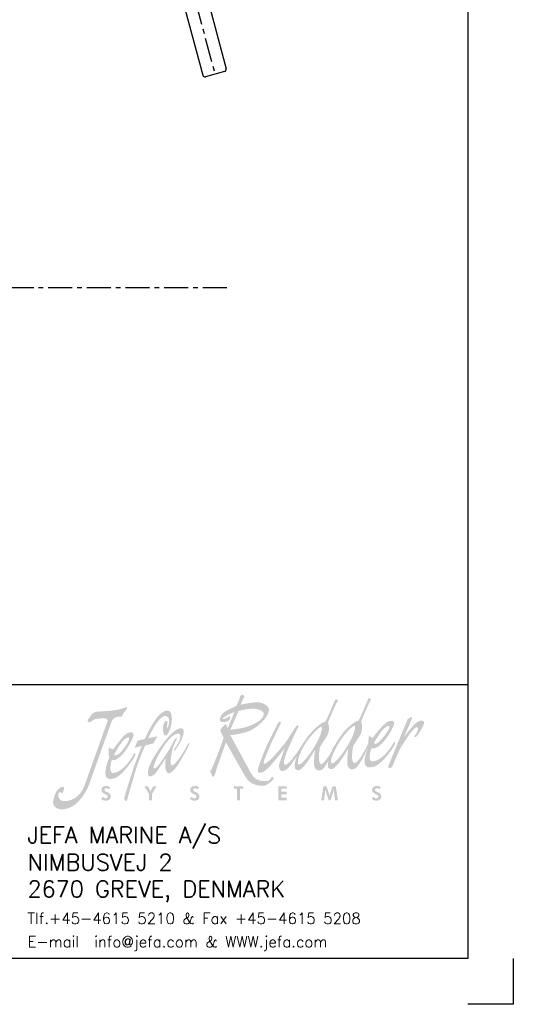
# Model space of a CAD drawing. Header units: millimetres. Extents: x 4480 to 7900, y 2154 to 4554.
# Tile 3 of 4: x 7251 to 7900, y 2154 to 3447. Entities that reach past the tile are written whole.
import ezdxf

# ---------------------------------------------------------------- set-up
doc = ezdxf.new("R2010")
doc.units = ezdxf.units.MM
doc.header["$MEASUREMENT"] = 0
doc.linetypes.add('CENTER', pattern=[50.8, 31.75, -6.35, 6.35, -6.35])
doc.layers.get('0').update_dxf_attribs({"linetype": 'CONTINUOUS'})
for name, color, linetype in [('Bearings', 1, 'CONTINUOUS'), ('Blade', 1, 'CONTINUOUS'), ('CENTER', 8, 'CENTER'), ('RAMME', 7, 'CONTINUOUS')]:
    doc.layers.add(name, color=color, linetype=linetype)
doc.styles.add('ROMANS', font='romans')

# ---------------------------------------------------------------- blocks, each defined once
blk = doc.blocks.new('jefa rudder logo')
at = {"linetype": 'Continuous', "lineweight": 0}
h = blk.add_hatch(color=182, dxfattribs=at)
edge = h.paths.add_edge_path(flags=16)
edge.add_spline(control_points=[(28.946, 61.153), (29.136, 61.166), (28.946, 60.378), (28.384, 59.431), (28.384, 59.431), (27.823, 58.483), (27.165, 57.709), (26.919, 57.709), (26.919, 57.709), (26.675, 57.709), (26.858, 58.522), (27.417, 59.469), (27.417, 59.469), (27.978, 60.416), (28.791, 61.14), (28.946, 61.153)], knot_values=[0, 0, 0, 0, 0.25, 0.25, 0.25, 0.25, 0.5, 0.5, 0.5, 0.5, 0.75, 0.75, 0.75, 0.75, 1, 1, 1, 1], degree=3, periodic=0)
edge = h.paths.add_edge_path(flags=16)
edge.add_spline(control_points=[(29.952, 57.81), (30.196, 57.81), (30.853, 58.583), (31.415, 59.53), (31.415, 59.53), (31.976, 60.48), (32.167, 61.265), (31.976, 61.252), (31.976, 61.252), (31.821, 61.242), (31.034, 60.498), (30.472, 59.55), (30.472, 59.55), (30.323, 59.296), (29.533, 57.81), (29.952, 57.81)], knot_values=[0, 0, 0, 0, 0.25, 0.25, 0.25, 0.25, 0.5, 0.5, 0.5, 0.5, 0.75, 0.75, 0.75, 0.75, 1, 1, 1, 1], degree=3, periodic=0)
edge = h.paths.add_edge_path()
edge.add_spline(control_points=[(30.173, 59.439), (30.188, 59.472), (30.213, 59.515), (30.241, 59.563), (30.241, 59.563), (30.254, 59.588), (30.262, 59.604), (30.262, 59.604), (30.262, 59.604), (30.262, 59.604), (30.264, 59.604), (30.264, 59.604), (30.264, 59.604), (30.467, 59.947), (30.881, 60.561), (31.186, 60.876), (31.186, 60.876), (31.549, 61.255), (32.212, 61.78), (32.296, 61.689), (32.296, 61.689), (32.38, 61.595), (33.18, 63.561), (33.18, 63.561), (33.18, 63.561), (33.18, 63.561), (33.264, 63.812), (33.404, 63.746), (33.404, 63.746), (33.543, 63.68), (33.49, 63.569), (33.386, 63.429), (33.386, 63.429), (33.284, 63.292), (32.578, 61.638), (32.593, 61.623), (32.593, 61.623), (32.609, 61.608), (32.893, 60.96), (32.418, 60.244), (32.418, 60.244), (31.943, 59.527), (31.859, 59.378), (31.859, 59.378), (31.859, 59.378), (31.859, 59.378), (31.722, 58.514), (31.77, 58.227), (31.77, 58.227), (31.816, 57.955), (31.913, 57.78), (32.055, 57.849), (32.055, 57.849), (32.484, 58.059), (33.035, 59.223), (33.266, 59.654), (33.266, 59.654), (33.244, 59.898), (33.279, 60.124), (33.325, 60.389), (33.325, 60.389), (33.409, 60.272), (33.48, 60.185), (33.647, 60.14), (33.647, 60.14), (33.983, 60.607), (34.623, 61.364), (34.968, 61.58), (34.968, 61.58), (35.311, 61.793), (35.664, 61.704), (35.603, 61.41), (35.603, 61.41), (35.491, 60.848), (34.303, 58.946), (33.533, 59.19), (33.533, 59.19), (33.454, 59.047), (33.193, 57.983), (33.609, 57.991), (33.609, 57.991), (34.023, 57.996), (34.646, 58.39), (35.141, 59.058), (35.141, 59.058), (35.636, 59.728), (35.555, 59.766), (35.662, 59.774), (35.662, 59.774), (35.768, 59.779), (35.697, 59.568), (35.524, 59.281), (35.524, 59.281), (35.354, 59.002), (34.366, 57.602), (33.67, 57.485), (33.67, 57.485), (33.005, 57.358), (32.921, 57.655), (32.911, 57.986), (32.911, 57.986), (32.903, 58.288), (33.025, 58.743), (33.244, 59.263), (33.244, 59.263), (33.244, 59.263), (32.756, 58.306), (32.756, 58.306), (32.756, 58.306), (32.756, 58.306), (32.25, 57.401), (31.999, 57.31), (31.999, 57.31), (31.745, 57.216), (31.471, 57.272), (31.364, 57.589), (31.364, 57.589), (31.26, 57.904), (31.405, 59.256), (31.458, 59.22), (31.458, 59.22), (31.458, 59.22), (30.711, 57.97), (30.432, 57.691), (30.432, 57.691), (30.152, 57.412), (29.969, 57.16), (29.66, 57.366), (29.66, 57.366), (29.527, 57.452), (29.535, 57.724), (29.606, 58.047), (29.606, 58.047), (29.456, 57.782), (29.152, 57.277), (28.966, 57.208), (28.966, 57.208), (28.715, 57.117), (28.438, 57.173), (28.334, 57.488), (28.334, 57.488), (28.23, 57.803), (28.372, 59.154), (28.428, 59.118), (28.428, 59.118), (28.428, 59.118), (27.681, 57.871), (27.402, 57.592), (27.402, 57.592), (27.122, 57.313), (26.939, 57.061), (26.629, 57.264), (26.629, 57.264), (26.426, 57.396), (26.551, 57.965), (26.728, 58.476), (26.728, 58.476), (26.518, 58.151), (26.104, 57.531), (25.913, 57.368), (25.913, 57.368), (25.651, 57.147), (25.458, 57.089), (25.321, 57.13), (25.321, 57.13), (25.161, 57.175), (25.029, 57.483), (25.121, 57.772), (25.121, 57.772), (25.212, 58.064), (25.624, 59.207), (25.624, 59.207), (25.624, 59.207), (25.624, 59.207), (24.729, 58.052), (24.417, 57.721), (24.417, 57.721), (24.107, 57.389), (23.815, 57.109), (23.655, 57.028), (23.655, 57.028), (23.495, 56.947), (23.101, 56.838), (23.162, 57.229), (23.162, 57.229), (23.223, 57.62), (23.713, 58.824), (23.906, 59.276), (23.906, 59.276), (24.1, 59.731), (24.834, 61.173), (24.94, 61.359), (24.94, 61.359), (25.029, 61.519), (25.113, 61.793), (25.291, 61.514), (25.291, 61.514), (25.291, 61.514), (24.628, 60.241), (24.267, 59.378), (24.267, 59.378), (23.906, 58.514), (23.754, 58.163), (23.724, 58.021), (23.724, 58.021), (23.696, 57.882), (23.665, 57.752), (23.764, 57.772), (23.764, 57.772), (24.239, 57.866), (25.448, 59.421), (25.773, 59.845), (25.773, 59.845), (26.055, 60.239), (26.421, 60.876), (26.477, 60.945), (26.477, 60.945), (26.607, 61.105), (26.726, 61.356), (26.827, 61.275), (26.827, 61.275), (26.927, 61.196), (26.838, 61.074), (26.746, 60.914), (26.746, 60.914), (26.657, 60.754), (25.809, 58.961), (25.692, 58.534), (25.692, 58.534), (25.583, 58.133), (25.512, 57.963), (25.552, 57.831), (25.552, 57.831), (25.593, 57.701), (25.682, 57.561), (26.035, 57.922), (26.035, 57.922), (26.883, 58.793), (27.335, 59.926), (28.156, 60.777), (28.156, 60.777), (28.519, 61.153), (29.182, 61.679), (29.266, 61.587), (29.266, 61.587), (29.35, 61.496), (30.15, 63.459), (30.15, 63.459), (30.15, 63.459), (30.15, 63.459), (30.234, 63.711), (30.373, 63.647), (30.373, 63.647), (30.513, 63.581), (30.457, 63.47), (30.356, 63.33), (30.356, 63.33), (30.251, 63.19), (29.548, 61.537), (29.563, 61.521), (29.563, 61.521), (29.578, 61.506), (29.863, 60.861), (29.385, 60.145), (29.385, 60.145), (28.91, 59.426), (28.826, 59.276), (28.826, 59.276), (28.826, 59.276), (28.826, 59.276), (28.687, 58.407), (28.745, 58.123), (28.745, 58.123), (28.801, 57.843), (28.892, 57.683), (29.022, 57.749), (29.022, 57.749), (29.154, 57.815), (29.591, 58.392), (29.713, 58.598), (29.713, 58.598), (29.748, 58.659), (29.812, 58.773), (29.886, 58.905), (29.886, 58.905), (30.015, 59.225), (30.145, 59.461), (30.173, 59.439)], knot_values=[0, 0, 0, 0, 0.013889, 0.013889, 0.013889, 0.013889, 0.027778, 0.027778, 0.027778, 0.027778, 0.041667, 0.041667, 0.041667, 0.041667, 0.055556, 0.055556, 0.055556, 0.055556, 0.069444, 0.069444, 0.069444, 0.069444, 0.083333, 0.083333, 0.083333, 0.083333, 0.097222, 0.097222, 0.097222, 0.097222, 0.111111, 0.111111, 0.111111, 0.111111, 0.125, 0.125, 0.125, 0.125, 0.138889, 0.138889, 0.138889, 0.138889, 0.152778, 0.152778, 0.152778, 0.152778, 0.166667, 0.166667, 0.166667, 0.166667, 0.180556, 0.180556, 0.180556, 0.180556, 0.194444, 0.194444, 0.194444, 0.194444, 0.208333, 0.208333, 0.208333, 0.208333, 0.222222, 0.222222, 0.222222, 0.222222, 0.236111, 0.236111, 0.236111, 0.236111, 0.25, 0.25, 0.25, 0.25, 0.263889, 0.263889, 0.263889, 0.263889, 0.277778, 0.277778, 0.277778, 0.277778, 0.291667, 0.291667, 0.291667, 0.291667, 0.305556, 0.305556, 0.305556, 0.305556, 0.319444, 0.319444, 0.319444, 0.319444, 0.333333, 0.333333, 0.333333, 0.333333, 0.347222, 0.347222, 0.347222, 0.347222, 0.361111, 0.361111, 0.361111, 0.361111, 0.375, 0.375, 0.375, 0.375, 0.388889, 0.388889, 0.388889, 0.388889, 0.402778, 0.402778, 0.402778, 0.402778, 0.416667, 0.416667, 0.416667, 0.416667, 0.430556, 0.430556, 0.430556, 0.430556, 0.444444, 0.444444, 0.444444, 0.444444, 0.458333, 0.458333, 0.458333, 0.458333, 0.472222, 0.472222, 0.472222, 0.472222, 0.486111, 0.486111, 0.486111, 0.486111, 0.5, 0.5, 0.5, 0.5, 0.513889, 0.513889, 0.513889, 0.513889, 0.527778, 0.527778, 0.527778, 0.527778, 0.541667, 0.541667, 0.541667, 0.541667, 0.555556, 0.555556, 0.555556, 0.555556, 0.569444, 0.569444, 0.569444, 0.569444, 0.583333, 0.583333, 0.583333, 0.583333, 0.597222, 0.597222, 0.597222, 0.597222, 0.611111, 0.611111, 0.611111, 0.611111, 0.625, 0.625, 0.625, 0.625, 0.638889, 0.638889, 0.638889, 0.638889, 0.652778, 0.652778, 0.652778, 0.652778, 0.666667, 0.666667, 0.666667, 0.666667, 0.680556, 0.680556, 0.680556, 0.680556, 0.694444, 0.694444, 0.694444, 0.694444, 0.708333, 0.708333, 0.708333, 0.708333, 0.722222, 0.722222, 0.722222, 0.722222, 0.736111, 0.736111, 0.736111, 0.736111, 0.75, 0.75, 0.75, 0.75, 0.763889, 0.763889, 0.763889, 0.763889, 0.777778, 0.777778, 0.777778, 0.777778, 0.791667, 0.791667, 0.791667, 0.791667, 0.805556, 0.805556, 0.805556, 0.805556, 0.819444, 0.819444, 0.819444, 0.819444, 0.833333, 0.833333, 0.833333, 0.833333, 0.847222, 0.847222, 0.847222, 0.847222, 0.861111, 0.861111, 0.861111, 0.861111, 0.875, 0.875, 0.875, 0.875, 0.888889, 0.888889, 0.888889, 0.888889, 0.902778, 0.902778, 0.902778, 0.902778, 0.916667, 0.916667, 0.916667, 0.916667, 0.930556, 0.930556, 0.930556, 0.930556, 0.944444, 0.944444, 0.944444, 0.944444, 0.958333, 0.958333, 0.958333, 0.958333, 0.972222, 0.972222, 0.972222, 0.972222, 0.986111, 0.986111, 0.986111, 0.986111, 1, 1, 1, 1], degree=3, periodic=0)
edge = h.paths.add_edge_path(flags=16)
edge.add_spline(control_points=[(33.762, 59.68), (33.762, 59.68), (34.341, 60.698), (34.681, 60.998), (34.681, 60.998), (35.022, 61.295), (35.265, 61.331), (35.159, 60.998), (35.159, 60.998), (35.103, 60.825), (33.983, 59.182), (33.762, 59.68)], knot_values=[0, 0, 0, 0, 0.333333, 0.333333, 0.333333, 0.333333, 0.666667, 0.666667, 0.666667, 0.666667, 1, 1, 1, 1], degree=3, periodic=0)
edge = h.paths.add_edge_path()
edge.add_spline(control_points=[(21.222, 63.066), (21.222, 63.066), (21.486, 63.701), (21.486, 63.701), (21.486, 63.701), (21.486, 63.701), (21.501, 63.853), (21.544, 63.937), (21.544, 63.937), (21.587, 64.021), (21.74, 64.115), (21.798, 64.082), (21.798, 64.082), (21.857, 64.046), (21.984, 63.962), (21.9, 63.828), (21.9, 63.828), (21.816, 63.693), (21.577, 63.16), (21.577, 63.16), (21.577, 63.16), (21.577, 63.16), (22.982, 63.513), (23.49, 63.327), (23.49, 63.327), (23.998, 63.142), (24.371, 62.921), (24.067, 62.296), (24.067, 62.296), (23.762, 61.669), (22.931, 60.907), (22.078, 60.663), (22.078, 60.663), (21.222, 60.416), (20.648, 60.391), (20.648, 60.391), (20.648, 60.391), (20.648, 60.391), (22.459, 57.059), (22.459, 57.059), (22.459, 57.059), (22.865, 56.309), (23.259, 56.251), (23.51, 56.22), (23.51, 56.22), (23.785, 56.187), (24.107, 56.154), (24.262, 56.319), (24.262, 56.319), (24.361, 56.426), (24.364, 56.581), (24.448, 56.591), (24.448, 56.591), (24.531, 56.599), (24.684, 56.472), (24.575, 56.345), (24.575, 56.345), (24.465, 56.218), (24.016, 55.778), (23.627, 55.778), (23.627, 55.778), (23.236, 55.778), (22.469, 55.809), (21.984, 56.667), (21.984, 56.667), (21.984, 56.667), (20.251, 59.731), (20.251, 59.731), (20.251, 59.731), (20.251, 59.731), (19.479, 57.572), (19.479, 57.572), (19.479, 57.572), (19.479, 57.572), (19.319, 57.013), (19.258, 56.835), (19.258, 56.835), (19.2, 56.657), (19.116, 56.573), (19.04, 56.617), (19.04, 56.617), (18.964, 56.657), (18.92, 56.911), (18.87, 56.972), (18.87, 56.972), (18.819, 57.031), (18.766, 57.13), (18.862, 57.158), (18.862, 57.158), (18.959, 57.186), (20.076, 60.14), (20.041, 60.168), (20.041, 60.168), (19.98, 60.213), (19.7, 60.836), (19.741, 60.891), (19.741, 60.891), (19.893, 61.095), (20.061, 61.278), (20.259, 61.415), (20.259, 61.415), (20.295, 61.283), (20.343, 61.151), (20.401, 61.018), (20.401, 61.018), (20.401, 61.018), (21.036, 62.499), (21.036, 62.499), (21.036, 62.499), (21.036, 62.499), (20.521, 62.311), (20.361, 62.202), (20.361, 62.202), (20.198, 62.093), (19.929, 61.93), (19.944, 61.879), (19.944, 61.879), (19.962, 61.829), (20.208, 61.897), (20.35, 61.981), (20.35, 61.981), (20.495, 62.067), (20.63, 62.177), (20.648, 62.057), (20.648, 62.057), (20.663, 61.94), (20.579, 61.661), (20.249, 61.61), (20.249, 61.61), (19.919, 61.559), (19.733, 61.6), (19.69, 61.745), (19.69, 61.745), (19.649, 61.89), (19.853, 62.372), (20.223, 62.575), (20.223, 62.575), (20.597, 62.779), (21.222, 63.066), (21.222, 63.066)], knot_values=[0, 0, 0, 0, 0.028571, 0.028571, 0.028571, 0.028571, 0.057143, 0.057143, 0.057143, 0.057143, 0.085714, 0.085714, 0.085714, 0.085714, 0.114286, 0.114286, 0.114286, 0.114286, 0.142857, 0.142857, 0.142857, 0.142857, 0.171429, 0.171429, 0.171429, 0.171429, 0.2, 0.2, 0.2, 0.2, 0.228571, 0.228571, 0.228571, 0.228571, 0.257143, 0.257143, 0.257143, 0.257143, 0.285714, 0.285714, 0.285714, 0.285714, 0.314286, 0.314286, 0.314286, 0.314286, 0.342857, 0.342857, 0.342857, 0.342857, 0.371429, 0.371429, 0.371429, 0.371429, 0.4, 0.4, 0.4, 0.4, 0.428571, 0.428571, 0.428571, 0.428571, 0.457143, 0.457143, 0.457143, 0.457143, 0.485714, 0.485714, 0.485714, 0.485714, 0.514286, 0.514286, 0.514286, 0.514286, 0.542857, 0.542857, 0.542857, 0.542857, 0.571429, 0.571429, 0.571429, 0.571429, 0.6, 0.6, 0.6, 0.6, 0.628571, 0.628571, 0.628571, 0.628571, 0.657143, 0.657143, 0.657143, 0.657143, 0.685714, 0.685714, 0.685714, 0.685714, 0.714286, 0.714286, 0.714286, 0.714286, 0.742857, 0.742857, 0.742857, 0.742857, 0.771429, 0.771429, 0.771429, 0.771429, 0.8, 0.8, 0.8, 0.8, 0.828571, 0.828571, 0.828571, 0.828571, 0.857143, 0.857143, 0.857143, 0.857143, 0.885714, 0.885714, 0.885714, 0.885714, 0.914286, 0.914286, 0.914286, 0.914286, 0.942857, 0.942857, 0.942857, 0.942857, 0.971429, 0.971429, 0.971429, 0.971429, 1, 1, 1, 1], degree=3, periodic=0)
edge = h.paths.add_edge_path(flags=16)
edge.add_spline(control_points=[(20.655, 60.881), (20.655, 60.881), (21.399, 62.591), (21.399, 62.591), (21.399, 62.591), (21.412, 62.621), (22.629, 62.911), (23.109, 62.761), (23.109, 62.761), (23.592, 62.611), (23.856, 62.474), (23.609, 62.024), (23.609, 62.024), (23.363, 61.575), (22.263, 61.153), (21.918, 61.077), (21.918, 61.077), (21.57, 61.001), (20.655, 60.881), (20.655, 60.881)], knot_values=[0, 0, 0, 0, 0.2, 0.2, 0.2, 0.2, 0.4, 0.4, 0.4, 0.4, 0.6, 0.6, 0.6, 0.6, 0.8, 0.8, 0.8, 0.8, 1, 1, 1, 1], degree=3, periodic=0)
edge = h.paths.add_edge_path()
edge.add_spline(control_points=[(35.1, 57.64), (35.1, 57.64), (36.843, 61.852), (36.843, 61.852), (36.843, 61.852), (36.843, 61.852), (37.153, 62.019), (37.153, 62.019), (37.153, 62.019), (37.153, 62.019), (37.29, 62.103), (37.249, 61.956), (37.249, 61.956), (37.211, 61.808), (36.477, 60.162), (36.477, 60.162), (36.477, 60.162), (36.477, 60.162), (37.437, 61.491), (37.785, 61.628), (37.785, 61.628), (38.156, 61.77), (38.402, 61.752), (38.324, 61.42), (38.324, 61.42), (38.245, 61.09), (37.689, 60.274), (37.602, 60.228), (37.602, 60.228), (37.513, 60.18), (37.442, 60.279), (37.442, 60.279), (37.442, 60.279), (37.442, 60.279), (37.63, 60.533), (37.683, 60.645), (37.683, 60.645), (37.734, 60.754), (37.823, 60.937), (37.8, 61.023), (37.8, 61.023), (37.628, 61.666), (36.165, 59.2), (36.111, 59.07), (36.111, 59.07), (36.111, 59.07), (35.438, 57.539), (35.438, 57.539), (35.438, 57.539), (35.375, 57.396), (35.174, 57.374), (35.115, 57.404), (35.115, 57.404), (35.057, 57.434), (35.07, 57.569), (35.1, 57.64)], knot_values=[0, 0, 0, 0, 0.071429, 0.071429, 0.071429, 0.071429, 0.142857, 0.142857, 0.142857, 0.142857, 0.214286, 0.214286, 0.214286, 0.214286, 0.285714, 0.285714, 0.285714, 0.285714, 0.357143, 0.357143, 0.357143, 0.357143, 0.428571, 0.428571, 0.428571, 0.428571, 0.5, 0.5, 0.5, 0.5, 0.571429, 0.571429, 0.571429, 0.571429, 0.642857, 0.642857, 0.642857, 0.642857, 0.714286, 0.714286, 0.714286, 0.714286, 0.785714, 0.785714, 0.785714, 0.785714, 0.857143, 0.857143, 0.857143, 0.857143, 0.928571, 0.928571, 0.928571, 0.928571, 1, 1, 1, 1], degree=3, periodic=0)
edge = h.paths.add_edge_path()
edge.add_spline(control_points=[(15.657, 59.299), (15.954, 59.7), (16.322, 60.526), (15.895, 60.531), (15.895, 60.531), (15.682, 60.536), (15.146, 60.315), (14.435, 59.162), (14.435, 59.162), (13.726, 58.009), (13.688, 57.638), (13.655, 57.508), (13.655, 57.508), (13.622, 57.376), (13.696, 57.257), (13.94, 57.49), (13.94, 57.49), (14.186, 57.721), (14.867, 58.755), (15.083, 59.106), (15.083, 59.106), (15.334, 59.52), (15.624, 60.236), (15.745, 60.117), (15.745, 60.117), (15.801, 60.063), (15.702, 59.893), (15.56, 59.627), (15.56, 59.627), (15.281, 59.103), (15.006, 57.401), (15.385, 57.63), (15.385, 57.63), (15.692, 57.818), (16.261, 58.638), (16.469, 59.017), (16.469, 59.017), (16.678, 59.398), (16.784, 59.599), (16.784, 59.599), (16.784, 59.599), (16.784, 59.599), (17.008, 59.875), (16.906, 59.568), (16.906, 59.568), (16.802, 59.263), (15.86, 57.61), (15.636, 57.356), (15.636, 57.356), (15.413, 57.104), (15.128, 56.871), (14.986, 56.901), (14.986, 56.901), (14.844, 56.932), (14.686, 57.338), (14.702, 57.633), (14.702, 57.633), (14.717, 57.925), (14.745, 58.275), (14.745, 58.275), (14.745, 58.275), (14.745, 58.275), (14.186, 57.419), (13.914, 57.036), (13.914, 57.036), (13.64, 56.65), (13.218, 56.497), (13.155, 56.726), (13.155, 56.726), (13.091, 56.954), (13.071, 57.498), (13.879, 58.727), (13.879, 58.727), (14.686, 59.959), (15.347, 60.698), (15.766, 60.899), (15.766, 60.899), (16.187, 61.102), (16.355, 61.013), (16.393, 60.782), (16.393, 60.782), (16.431, 60.549), (16.228, 59.949), (15.936, 59.499), (15.936, 59.499), (15.644, 59.05), (15.578, 58.971), (15.502, 58.958), (15.502, 58.958), (15.392, 58.946), (15.596, 59.215), (15.657, 59.299)], knot_values=[0, 0, 0, 0, 0.043478, 0.043478, 0.043478, 0.043478, 0.086957, 0.086957, 0.086957, 0.086957, 0.130435, 0.130435, 0.130435, 0.130435, 0.173913, 0.173913, 0.173913, 0.173913, 0.217391, 0.217391, 0.217391, 0.217391, 0.26087, 0.26087, 0.26087, 0.26087, 0.304348, 0.304348, 0.304348, 0.304348, 0.347826, 0.347826, 0.347826, 0.347826, 0.391304, 0.391304, 0.391304, 0.391304, 0.434783, 0.434783, 0.434783, 0.434783, 0.478261, 0.478261, 0.478261, 0.478261, 0.521739, 0.521739, 0.521739, 0.521739, 0.565217, 0.565217, 0.565217, 0.565217, 0.608696, 0.608696, 0.608696, 0.608696, 0.652174, 0.652174, 0.652174, 0.652174, 0.695652, 0.695652, 0.695652, 0.695652, 0.73913, 0.73913, 0.73913, 0.73913, 0.782609, 0.782609, 0.782609, 0.782609, 0.826087, 0.826087, 0.826087, 0.826087, 0.869565, 0.869565, 0.869565, 0.869565, 0.913043, 0.913043, 0.913043, 0.913043, 0.956522, 0.956522, 0.956522, 0.956522, 1, 1, 1, 1], degree=3, periodic=0)
edge = h.paths.add_edge_path()
edge.add_spline(control_points=[(12.847, 60.041), (13.198, 60.897), (13.703, 61.671), (13.995, 62.045), (13.995, 62.045), (14.29, 62.415), (14.808, 62.768), (15.09, 62.586), (15.09, 62.586), (15.372, 62.403), (15.385, 61.544), (15.151, 60.945), (15.151, 60.945), (14.915, 60.343), (14.803, 60.371), (14.689, 60.35), (14.689, 60.35), (14.575, 60.33), (14.47, 60.848), (14.503, 61.102), (14.503, 61.102), (14.539, 61.359), (14.613, 61.628), (14.783, 61.686), (14.783, 61.686), (14.953, 61.745), (14.915, 61.557), (14.884, 61.356), (14.884, 61.356), (14.856, 61.156), (14.9, 60.978), (14.9, 60.978), (14.9, 60.978), (14.9, 60.978), (15.133, 61.521), (15.062, 61.821), (15.062, 61.821), (14.989, 62.118), (14.658, 62.334), (14.191, 61.826), (14.191, 61.826), (13.726, 61.318), (13.368, 60.564), (13.129, 60.091), (13.129, 60.091), (13.129, 60.091), (13.983, 60.295), (13.983, 60.295), (13.983, 60.295), (13.983, 60.295), (13.625, 59.637), (13.625, 59.637), (13.625, 59.637), (13.625, 59.637), (12.875, 59.446), (12.875, 59.446), (12.875, 59.446), (12.875, 59.446), (12.273, 58.115), (11.956, 57.008), (11.956, 57.008), (11.636, 55.9), (11.321, 54.884), (11.303, 54.737), (11.303, 54.737), (11.285, 54.592), (11.201, 54.364), (11.11, 54.384), (11.11, 54.384), (11.019, 54.404), (10.96, 54.526), (10.98, 54.714), (10.98, 54.714), (11.003, 54.902), (11.73, 57.117), (11.808, 57.381), (11.808, 57.381), (11.887, 57.643), (12.563, 59.395), (12.563, 59.395), (12.563, 59.395), (12.563, 59.395), (11.923, 59.245), (11.923, 59.245), (11.923, 59.245), (11.923, 59.245), (12.177, 59.888), (12.177, 59.888), (12.177, 59.888), (12.177, 59.888), (12.847, 60.041), (12.847, 60.041)], knot_values=[0, 0, 0, 0, 0.043478, 0.043478, 0.043478, 0.043478, 0.086957, 0.086957, 0.086957, 0.086957, 0.130435, 0.130435, 0.130435, 0.130435, 0.173913, 0.173913, 0.173913, 0.173913, 0.217391, 0.217391, 0.217391, 0.217391, 0.26087, 0.26087, 0.26087, 0.26087, 0.304348, 0.304348, 0.304348, 0.304348, 0.347826, 0.347826, 0.347826, 0.347826, 0.391304, 0.391304, 0.391304, 0.391304, 0.434783, 0.434783, 0.434783, 0.434783, 0.478261, 0.478261, 0.478261, 0.478261, 0.521739, 0.521739, 0.521739, 0.521739, 0.565217, 0.565217, 0.565217, 0.565217, 0.608696, 0.608696, 0.608696, 0.608696, 0.652174, 0.652174, 0.652174, 0.652174, 0.695652, 0.695652, 0.695652, 0.695652, 0.73913, 0.73913, 0.73913, 0.73913, 0.782609, 0.782609, 0.782609, 0.782609, 0.826087, 0.826087, 0.826087, 0.826087, 0.869565, 0.869565, 0.869565, 0.869565, 0.913043, 0.913043, 0.913043, 0.913043, 0.956522, 0.956522, 0.956522, 0.956522, 1, 1, 1, 1], degree=3, periodic=0)
edge = h.paths.add_edge_path()
edge.add_spline(control_points=[(9.576, 59.296), (9.662, 59.185), (9.799, 59.139), (9.97, 59.098), (9.97, 59.098), (10.287, 59.573), (10.841, 60.302), (11.179, 60.526), (11.179, 60.526), (11.514, 60.749), (11.869, 60.67), (11.821, 60.376), (11.821, 60.376), (11.773, 60.084), (11.123, 58.844), (10.597, 58.44), (10.597, 58.44), (10.351, 58.25), (10.157, 58.026), (9.827, 58.118), (9.827, 58.118), (9.754, 57.975), (9.533, 56.916), (9.947, 56.934), (9.947, 56.934), (10.361, 56.954), (10.97, 57.361), (11.443, 58.039), (11.443, 58.039), (11.913, 58.715), (11.831, 58.75), (11.938, 58.76), (11.938, 58.76), (12.045, 58.771), (11.994, 58.55), (11.816, 58.27), (11.816, 58.27), (11.638, 57.988), (10.688, 56.581), (10.025, 56.436), (10.025, 56.436), (9.362, 56.291), (9.268, 56.584), (9.248, 56.909), (9.248, 56.909), (9.225, 57.236), (9.357, 57.749), (9.594, 58.334), (9.594, 58.334), (9.497, 58.671), (9.528, 58.951), (9.576, 59.296)], knot_values=[0, 0, 0, 0, 0.076923, 0.076923, 0.076923, 0.076923, 0.153846, 0.153846, 0.153846, 0.153846, 0.230769, 0.230769, 0.230769, 0.230769, 0.307692, 0.307692, 0.307692, 0.307692, 0.384615, 0.384615, 0.384615, 0.384615, 0.461538, 0.461538, 0.461538, 0.461538, 0.538462, 0.538462, 0.538462, 0.538462, 0.615385, 0.615385, 0.615385, 0.615385, 0.692308, 0.692308, 0.692308, 0.692308, 0.769231, 0.769231, 0.769231, 0.769231, 0.846154, 0.846154, 0.846154, 0.846154, 0.923077, 0.923077, 0.923077, 0.923077, 1, 1, 1, 1], degree=3, periodic=0)
edge = h.paths.add_edge_path(flags=16)
edge.add_spline(control_points=[(10.038, 58.611), (10.038, 58.611), (10.582, 59.637), (10.912, 59.941), (10.912, 59.941), (11.242, 60.249), (11.486, 60.289), (11.389, 59.957), (11.389, 59.957), (11.295, 59.624), (10.701, 58.837), (10.465, 58.679), (10.465, 58.679), (10.272, 58.55), (10.102, 58.476), (10.038, 58.611)], knot_values=[0, 0, 0, 0, 0.25, 0.25, 0.25, 0.25, 0.5, 0.5, 0.5, 0.5, 0.75, 0.75, 0.75, 0.75, 1, 1, 1, 1], degree=3, periodic=0)
edge = h.paths.add_edge_path()
edge.add_spline(control_points=[(9.215, 61.933), (8.862, 61.887), (8.435, 61.956), (8.128, 61.773), (8.128, 61.773), (7.968, 61.679), (7.892, 61.557), (7.808, 61.549), (7.808, 61.549), (7.727, 61.542), (7.564, 61.671), (7.645, 61.793), (7.645, 61.793), (7.729, 61.915), (7.971, 62.304), (8.133, 62.408), (8.133, 62.408), (8.298, 62.509), (8.532, 62.545), (8.735, 62.547), (8.735, 62.547), (8.938, 62.55), (10.025, 62.626), (10.391, 62.713), (10.391, 62.713), (10.757, 62.799), (11.097, 62.923), (11.097, 62.923), (11.097, 62.923), (11.097, 62.923), (11.234, 63.01), (11.232, 62.868), (11.232, 62.868), (11.229, 62.728), (10.869, 62.393), (10.825, 62.271), (10.825, 62.271), (10.782, 62.149), (10.841, 62.037), (10.617, 62.075), (10.617, 62.075), (10.394, 62.111), (9.944, 61.999), (9.83, 61.679), (9.83, 61.679), (9.83, 61.679), (7.714, 55.781), (7.714, 55.781), (7.714, 55.781), (7.597, 55.456), (6.871, 54.011), (5.832, 53.713), (5.832, 53.713), (4.793, 53.416), (4.465, 53.917), (4.468, 54.257), (4.468, 54.257), (4.473, 54.6), (4.691, 55.237), (4.93, 55.453), (4.93, 55.453), (5.171, 55.672), (5.504, 55.796), (5.479, 55.555), (5.479, 55.555), (5.456, 55.314), (5.291, 54.958), (5.202, 55.113), (5.202, 55.113), (5.11, 55.265), (5.034, 55.207), (4.971, 55.065), (4.971, 55.065), (4.907, 54.922), (4.902, 54.409), (5.408, 54.376), (5.408, 54.376), (5.916, 54.343), (6.901, 54.58), (7.333, 55.786), (7.333, 55.786), (7.333, 55.786), (9.444, 61.681), (9.444, 61.681), (9.444, 61.681), (9.497, 61.826), (9.215, 61.933), (9.215, 61.933)], knot_values=[0, 0, 0, 0, 0.045455, 0.045455, 0.045455, 0.045455, 0.090909, 0.090909, 0.090909, 0.090909, 0.136364, 0.136364, 0.136364, 0.136364, 0.181818, 0.181818, 0.181818, 0.181818, 0.227273, 0.227273, 0.227273, 0.227273, 0.272727, 0.272727, 0.272727, 0.272727, 0.318182, 0.318182, 0.318182, 0.318182, 0.363636, 0.363636, 0.363636, 0.363636, 0.409091, 0.409091, 0.409091, 0.409091, 0.454545, 0.454545, 0.454545, 0.454545, 0.5, 0.5, 0.5, 0.5, 0.545455, 0.545455, 0.545455, 0.545455, 0.590909, 0.590909, 0.590909, 0.590909, 0.636364, 0.636364, 0.636364, 0.636364, 0.681818, 0.681818, 0.681818, 0.681818, 0.727273, 0.727273, 0.727273, 0.727273, 0.772727, 0.772727, 0.772727, 0.772727, 0.818182, 0.818182, 0.818182, 0.818182, 0.863636, 0.863636, 0.863636, 0.863636, 0.909091, 0.909091, 0.909091, 0.909091, 0.954545, 0.954545, 0.954545, 0.954545, 1, 1, 1, 1], degree=3, periodic=0)
h = blk.add_hatch(color=8, dxfattribs=at)
edge = h.paths.add_edge_path()
edge.add_spline(control_points=[(33.574, 54.61), (33.574, 54.61), (33.726, 54.783), (33.726, 54.783), (33.726, 54.783), (33.746, 54.734), (33.777, 54.699), (33.82, 54.671), (33.82, 54.671), (33.861, 54.643), (33.909, 54.63), (33.962, 54.63), (33.962, 54.63), (34.026, 54.63), (34.077, 54.646), (34.115, 54.676), (34.115, 54.676), (34.153, 54.707), (34.171, 54.747), (34.171, 54.798), (34.171, 54.798), (34.171, 54.859), (34.11, 54.92), (33.985, 54.978), (33.985, 54.978), (33.945, 54.999), (33.914, 55.014), (33.889, 55.027), (33.889, 55.027), (33.777, 55.085), (33.701, 55.141), (33.658, 55.197), (33.658, 55.197), (33.614, 55.253), (33.592, 55.319), (33.592, 55.397), (33.592, 55.397), (33.592, 55.502), (33.635, 55.588), (33.718, 55.656), (33.718, 55.656), (33.802, 55.725), (33.909, 55.758), (34.044, 55.758), (34.044, 55.758), (34.12, 55.758), (34.188, 55.745), (34.244, 55.717), (34.244, 55.717), (34.3, 55.692), (34.351, 55.649), (34.392, 55.59), (34.392, 55.59), (34.392, 55.59), (34.232, 55.435), (34.232, 55.435), (34.232, 55.435), (34.211, 55.474), (34.186, 55.502), (34.155, 55.519), (34.155, 55.519), (34.122, 55.537), (34.084, 55.547), (34.039, 55.547), (34.039, 55.547), (33.985, 55.547), (33.942, 55.535), (33.909, 55.507), (33.909, 55.507), (33.876, 55.479), (33.858, 55.443), (33.858, 55.4), (33.858, 55.4), (33.858, 55.334), (33.924, 55.27), (34.056, 55.215), (34.056, 55.215), (34.082, 55.204), (34.102, 55.197), (34.117, 55.189), (34.117, 55.189), (34.224, 55.141), (34.305, 55.082), (34.359, 55.021), (34.359, 55.021), (34.409, 54.958), (34.435, 54.887), (34.435, 54.808), (34.435, 54.808), (34.435, 54.689), (34.394, 54.592), (34.313, 54.521), (34.313, 54.521), (34.232, 54.45), (34.12, 54.414), (33.983, 54.414), (33.983, 54.414), (33.884, 54.414), (33.8, 54.43), (33.731, 54.465), (33.731, 54.465), (33.66, 54.498), (33.609, 54.547), (33.574, 54.61)], knot_values=[0, 0, 0, 0, 0.038462, 0.038462, 0.038462, 0.038462, 0.076923, 0.076923, 0.076923, 0.076923, 0.115385, 0.115385, 0.115385, 0.115385, 0.153846, 0.153846, 0.153846, 0.153846, 0.192308, 0.192308, 0.192308, 0.192308, 0.230769, 0.230769, 0.230769, 0.230769, 0.269231, 0.269231, 0.269231, 0.269231, 0.307692, 0.307692, 0.307692, 0.307692, 0.346154, 0.346154, 0.346154, 0.346154, 0.384615, 0.384615, 0.384615, 0.384615, 0.423077, 0.423077, 0.423077, 0.423077, 0.461538, 0.461538, 0.461538, 0.461538, 0.5, 0.5, 0.5, 0.5, 0.538462, 0.538462, 0.538462, 0.538462, 0.576923, 0.576923, 0.576923, 0.576923, 0.615385, 0.615385, 0.615385, 0.615385, 0.653846, 0.653846, 0.653846, 0.653846, 0.692308, 0.692308, 0.692308, 0.692308, 0.730769, 0.730769, 0.730769, 0.730769, 0.769231, 0.769231, 0.769231, 0.769231, 0.807692, 0.807692, 0.807692, 0.807692, 0.846154, 0.846154, 0.846154, 0.846154, 0.884615, 0.884615, 0.884615, 0.884615, 0.923077, 0.923077, 0.923077, 0.923077, 0.961538, 0.961538, 0.961538, 0.961538, 1, 1, 1, 1], degree=3, periodic=0)
edge = h.paths.add_edge_path()
edge.add_spline(control_points=[(28.951, 54.447), (28.951, 54.447), (29.144, 55.728), (29.144, 55.728), (29.144, 55.728), (29.144, 55.728), (29.431, 55.728), (29.431, 55.728), (29.431, 55.728), (29.431, 55.728), (29.677, 54.973), (29.677, 54.973), (29.677, 54.973), (29.682, 54.958), (29.69, 54.935), (29.695, 54.905), (29.695, 54.905), (29.703, 54.874), (29.708, 54.839), (29.713, 54.8), (29.713, 54.8), (29.718, 54.841), (29.723, 54.877), (29.728, 54.907), (29.728, 54.907), (29.733, 54.938), (29.738, 54.961), (29.746, 54.976), (29.746, 54.976), (29.746, 54.976), (29.995, 55.728), (29.995, 55.728), (29.995, 55.728), (29.995, 55.728), (30.279, 55.728), (30.279, 55.728), (30.279, 55.728), (30.279, 55.728), (30.475, 54.447), (30.475, 54.447), (30.475, 54.447), (30.475, 54.447), (30.213, 54.447), (30.213, 54.447), (30.213, 54.447), (30.213, 54.447), (30.122, 55.22), (30.122, 55.22), (30.122, 55.22), (30.114, 55.275), (30.109, 55.321), (30.107, 55.349), (30.107, 55.349), (30.104, 55.377), (30.104, 55.405), (30.104, 55.43), (30.104, 55.43), (30.104, 55.443), (30.104, 55.453), (30.104, 55.461), (30.104, 55.461), (30.104, 55.466), (30.104, 55.474), (30.104, 55.479), (30.104, 55.479), (30.096, 55.428), (30.089, 55.385), (30.081, 55.349), (30.081, 55.349), (30.074, 55.311), (30.066, 55.286), (30.058, 55.265), (30.058, 55.265), (30.058, 55.265), (29.787, 54.447), (29.787, 54.447), (29.787, 54.447), (29.787, 54.447), (29.634, 54.447), (29.634, 54.447), (29.634, 54.447), (29.634, 54.447), (29.367, 55.265), (29.367, 55.265), (29.367, 55.265), (29.365, 55.273), (29.36, 55.296), (29.352, 55.329), (29.352, 55.329), (29.345, 55.364), (29.332, 55.413), (29.319, 55.479), (29.319, 55.479), (29.319, 55.479), (29.319, 55.441), (29.319, 55.441), (29.319, 55.441), (29.319, 55.382), (29.314, 55.309), (29.304, 55.222), (29.304, 55.222), (29.304, 55.222), (29.301, 55.22), (29.301, 55.22), (29.301, 55.22), (29.301, 55.22), (29.21, 54.447), (29.21, 54.447), (29.21, 54.447), (29.21, 54.447), (28.951, 54.447), (28.951, 54.447)], knot_values=[0, 0, 0, 0, 0.035714, 0.035714, 0.035714, 0.035714, 0.071429, 0.071429, 0.071429, 0.071429, 0.107143, 0.107143, 0.107143, 0.107143, 0.142857, 0.142857, 0.142857, 0.142857, 0.178571, 0.178571, 0.178571, 0.178571, 0.214286, 0.214286, 0.214286, 0.214286, 0.25, 0.25, 0.25, 0.25, 0.285714, 0.285714, 0.285714, 0.285714, 0.321429, 0.321429, 0.321429, 0.321429, 0.357143, 0.357143, 0.357143, 0.357143, 0.392857, 0.392857, 0.392857, 0.392857, 0.428571, 0.428571, 0.428571, 0.428571, 0.464286, 0.464286, 0.464286, 0.464286, 0.5, 0.5, 0.5, 0.5, 0.535714, 0.535714, 0.535714, 0.535714, 0.571429, 0.571429, 0.571429, 0.571429, 0.607143, 0.607143, 0.607143, 0.607143, 0.642857, 0.642857, 0.642857, 0.642857, 0.678571, 0.678571, 0.678571, 0.678571, 0.714286, 0.714286, 0.714286, 0.714286, 0.75, 0.75, 0.75, 0.75, 0.785714, 0.785714, 0.785714, 0.785714, 0.821429, 0.821429, 0.821429, 0.821429, 0.857143, 0.857143, 0.857143, 0.857143, 0.892857, 0.892857, 0.892857, 0.892857, 0.928571, 0.928571, 0.928571, 0.928571, 0.964286, 0.964286, 0.964286, 0.964286, 1, 1, 1, 1], degree=3, periodic=0)
edge = h.paths.add_edge_path()
edge.add_spline(control_points=[(25.034, 54.447), (25.034, 54.447), (25.034, 55.728), (25.034, 55.728), (25.034, 55.728), (25.034, 55.728), (25.786, 55.728), (25.786, 55.728), (25.786, 55.728), (25.786, 55.728), (25.786, 55.496), (25.786, 55.496), (25.786, 55.496), (25.786, 55.496), (25.306, 55.496), (25.306, 55.496), (25.306, 55.496), (25.306, 55.496), (25.306, 55.232), (25.306, 55.232), (25.306, 55.232), (25.306, 55.232), (25.786, 55.232), (25.786, 55.232), (25.786, 55.232), (25.786, 55.232), (25.786, 55.001), (25.786, 55.001), (25.786, 55.001), (25.786, 55.001), (25.306, 55.001), (25.306, 55.001), (25.306, 55.001), (25.306, 55.001), (25.306, 54.681), (25.306, 54.681), (25.306, 54.681), (25.306, 54.681), (25.786, 54.681), (25.786, 54.681), (25.786, 54.681), (25.786, 54.681), (25.786, 54.447), (25.786, 54.447), (25.786, 54.447), (25.786, 54.447), (25.034, 54.447), (25.034, 54.447)], knot_values=[0, 0, 0, 0, 0.083333, 0.083333, 0.083333, 0.083333, 0.166667, 0.166667, 0.166667, 0.166667, 0.25, 0.25, 0.25, 0.25, 0.333333, 0.333333, 0.333333, 0.333333, 0.416667, 0.416667, 0.416667, 0.416667, 0.5, 0.5, 0.5, 0.5, 0.583333, 0.583333, 0.583333, 0.583333, 0.666667, 0.666667, 0.666667, 0.666667, 0.75, 0.75, 0.75, 0.75, 0.833333, 0.833333, 0.833333, 0.833333, 0.916667, 0.916667, 0.916667, 0.916667, 1, 1, 1, 1], degree=3, periodic=0)
edge = h.paths.add_edge_path()
edge.add_spline(control_points=[(21.537, 55.496), (21.537, 55.496), (21.537, 54.447), (21.537, 54.447), (21.537, 54.447), (21.537, 54.447), (21.262, 54.447), (21.262, 54.447), (21.262, 54.447), (21.262, 54.447), (21.262, 55.496), (21.262, 55.496), (21.262, 55.496), (21.262, 55.496), (20.947, 55.496), (20.947, 55.496), (20.947, 55.496), (20.947, 55.496), (20.947, 55.728), (20.947, 55.728), (20.947, 55.728), (20.947, 55.728), (21.849, 55.728), (21.849, 55.728), (21.849, 55.728), (21.849, 55.728), (21.849, 55.496), (21.849, 55.496), (21.849, 55.496), (21.849, 55.496), (21.537, 55.496), (21.537, 55.496)], knot_values=[0, 0, 0, 0, 0.125, 0.125, 0.125, 0.125, 0.25, 0.25, 0.25, 0.25, 0.375, 0.375, 0.375, 0.375, 0.5, 0.5, 0.5, 0.5, 0.625, 0.625, 0.625, 0.625, 0.75, 0.75, 0.75, 0.75, 0.875, 0.875, 0.875, 0.875, 1, 1, 1, 1], degree=3, periodic=0)
edge = h.paths.add_edge_path()
edge.add_spline(control_points=[(16.967, 54.61), (16.967, 54.61), (17.12, 54.783), (17.12, 54.783), (17.12, 54.783), (17.14, 54.734), (17.17, 54.699), (17.214, 54.671), (17.214, 54.671), (17.254, 54.643), (17.302, 54.63), (17.356, 54.63), (17.356, 54.63), (17.419, 54.63), (17.47, 54.646), (17.508, 54.676), (17.508, 54.676), (17.546, 54.707), (17.564, 54.747), (17.564, 54.798), (17.564, 54.798), (17.564, 54.859), (17.503, 54.92), (17.379, 54.978), (17.379, 54.978), (17.338, 54.999), (17.305, 55.014), (17.282, 55.027), (17.282, 55.027), (17.17, 55.085), (17.092, 55.141), (17.051, 55.197), (17.051, 55.197), (17.008, 55.253), (16.985, 55.319), (16.985, 55.397), (16.985, 55.397), (16.985, 55.502), (17.028, 55.588), (17.109, 55.656), (17.109, 55.656), (17.193, 55.725), (17.302, 55.758), (17.437, 55.758), (17.437, 55.758), (17.513, 55.758), (17.582, 55.745), (17.638, 55.717), (17.638, 55.717), (17.694, 55.692), (17.742, 55.649), (17.785, 55.59), (17.785, 55.59), (17.785, 55.59), (17.625, 55.435), (17.625, 55.435), (17.625, 55.435), (17.605, 55.474), (17.579, 55.502), (17.549, 55.519), (17.549, 55.519), (17.516, 55.537), (17.478, 55.547), (17.432, 55.547), (17.432, 55.547), (17.379, 55.547), (17.335, 55.535), (17.302, 55.507), (17.302, 55.507), (17.269, 55.479), (17.252, 55.443), (17.252, 55.4), (17.252, 55.4), (17.252, 55.334), (17.318, 55.27), (17.45, 55.215), (17.45, 55.215), (17.475, 55.204), (17.496, 55.197), (17.511, 55.189), (17.511, 55.189), (17.617, 55.141), (17.699, 55.082), (17.752, 55.021), (17.752, 55.021), (17.803, 54.958), (17.828, 54.887), (17.828, 54.808), (17.828, 54.808), (17.828, 54.689), (17.788, 54.592), (17.706, 54.521), (17.706, 54.521), (17.625, 54.45), (17.513, 54.414), (17.376, 54.414), (17.376, 54.414), (17.277, 54.414), (17.193, 54.43), (17.125, 54.465), (17.125, 54.465), (17.054, 54.498), (17.003, 54.547), (16.967, 54.61)], knot_values=[0, 0, 0, 0, 0.038462, 0.038462, 0.038462, 0.038462, 0.076923, 0.076923, 0.076923, 0.076923, 0.115385, 0.115385, 0.115385, 0.115385, 0.153846, 0.153846, 0.153846, 0.153846, 0.192308, 0.192308, 0.192308, 0.192308, 0.230769, 0.230769, 0.230769, 0.230769, 0.269231, 0.269231, 0.269231, 0.269231, 0.307692, 0.307692, 0.307692, 0.307692, 0.346154, 0.346154, 0.346154, 0.346154, 0.384615, 0.384615, 0.384615, 0.384615, 0.423077, 0.423077, 0.423077, 0.423077, 0.461538, 0.461538, 0.461538, 0.461538, 0.5, 0.5, 0.5, 0.5, 0.538462, 0.538462, 0.538462, 0.538462, 0.576923, 0.576923, 0.576923, 0.576923, 0.615385, 0.615385, 0.615385, 0.615385, 0.653846, 0.653846, 0.653846, 0.653846, 0.692308, 0.692308, 0.692308, 0.692308, 0.730769, 0.730769, 0.730769, 0.730769, 0.769231, 0.769231, 0.769231, 0.769231, 0.807692, 0.807692, 0.807692, 0.807692, 0.846154, 0.846154, 0.846154, 0.846154, 0.884615, 0.884615, 0.884615, 0.884615, 0.923077, 0.923077, 0.923077, 0.923077, 0.961538, 0.961538, 0.961538, 0.961538, 1, 1, 1, 1], degree=3, periodic=0)
edge = h.paths.add_edge_path()
edge.add_spline(control_points=[(13.223, 54.447), (13.223, 54.447), (13.223, 55.032), (13.223, 55.032), (13.223, 55.032), (13.223, 55.032), (12.789, 55.728), (12.789, 55.728), (12.789, 55.728), (12.789, 55.728), (13.109, 55.728), (13.109, 55.728), (13.109, 55.728), (13.109, 55.728), (13.299, 55.377), (13.299, 55.377), (13.299, 55.377), (13.31, 55.359), (13.317, 55.336), (13.327, 55.311), (13.327, 55.311), (13.338, 55.283), (13.348, 55.253), (13.358, 55.217), (13.358, 55.217), (13.368, 55.248), (13.376, 55.275), (13.386, 55.301), (13.386, 55.301), (13.396, 55.329), (13.409, 55.354), (13.421, 55.38), (13.421, 55.38), (13.421, 55.38), (13.609, 55.728), (13.609, 55.728), (13.609, 55.728), (13.609, 55.728), (13.929, 55.728), (13.929, 55.728), (13.929, 55.728), (13.929, 55.728), (13.498, 55.032), (13.498, 55.032), (13.498, 55.032), (13.498, 55.032), (13.498, 54.447), (13.498, 54.447), (13.498, 54.447), (13.498, 54.447), (13.223, 54.447), (13.223, 54.447)], knot_values=[0, 0, 0, 0, 0.076923, 0.076923, 0.076923, 0.076923, 0.153846, 0.153846, 0.153846, 0.153846, 0.230769, 0.230769, 0.230769, 0.230769, 0.307692, 0.307692, 0.307692, 0.307692, 0.384615, 0.384615, 0.384615, 0.384615, 0.461538, 0.461538, 0.461538, 0.461538, 0.538462, 0.538462, 0.538462, 0.538462, 0.615385, 0.615385, 0.615385, 0.615385, 0.692308, 0.692308, 0.692308, 0.692308, 0.769231, 0.769231, 0.769231, 0.769231, 0.846154, 0.846154, 0.846154, 0.846154, 0.923077, 0.923077, 0.923077, 0.923077, 1, 1, 1, 1], degree=3, periodic=0)
edge = h.paths.add_edge_path()
edge.add_spline(control_points=[(8.87, 54.61), (8.87, 54.61), (9.022, 54.783), (9.022, 54.783), (9.022, 54.783), (9.04, 54.734), (9.073, 54.699), (9.114, 54.671), (9.114, 54.671), (9.157, 54.643), (9.205, 54.63), (9.258, 54.63), (9.258, 54.63), (9.322, 54.63), (9.373, 54.646), (9.411, 54.676), (9.411, 54.676), (9.446, 54.707), (9.467, 54.747), (9.467, 54.798), (9.467, 54.798), (9.467, 54.859), (9.403, 54.92), (9.279, 54.978), (9.279, 54.978), (9.241, 54.999), (9.207, 55.014), (9.185, 55.027), (9.185, 55.027), (9.073, 55.085), (8.994, 55.141), (8.951, 55.197), (8.951, 55.197), (8.908, 55.253), (8.887, 55.319), (8.887, 55.397), (8.887, 55.397), (8.887, 55.502), (8.928, 55.588), (9.012, 55.656), (9.012, 55.656), (9.096, 55.725), (9.205, 55.758), (9.337, 55.758), (9.337, 55.758), (9.416, 55.758), (9.482, 55.745), (9.538, 55.717), (9.538, 55.717), (9.596, 55.692), (9.644, 55.649), (9.688, 55.59), (9.688, 55.59), (9.688, 55.59), (9.525, 55.435), (9.525, 55.435), (9.525, 55.435), (9.507, 55.474), (9.482, 55.502), (9.449, 55.519), (9.449, 55.519), (9.418, 55.537), (9.38, 55.547), (9.335, 55.547), (9.335, 55.547), (9.281, 55.547), (9.238, 55.535), (9.202, 55.507), (9.202, 55.507), (9.169, 55.479), (9.154, 55.443), (9.154, 55.4), (9.154, 55.4), (9.154, 55.334), (9.22, 55.27), (9.352, 55.215), (9.352, 55.215), (9.378, 55.204), (9.398, 55.197), (9.411, 55.189), (9.411, 55.189), (9.52, 55.141), (9.601, 55.082), (9.652, 55.021), (9.652, 55.021), (9.705, 54.958), (9.731, 54.887), (9.731, 54.808), (9.731, 54.808), (9.731, 54.689), (9.69, 54.592), (9.609, 54.521), (9.609, 54.521), (9.525, 54.45), (9.416, 54.414), (9.279, 54.414), (9.279, 54.414), (9.18, 54.414), (9.096, 54.43), (9.025, 54.465), (9.025, 54.465), (8.956, 54.498), (8.903, 54.547), (8.87, 54.61)], knot_values=[0, 0, 0, 0, 0.038462, 0.038462, 0.038462, 0.038462, 0.076923, 0.076923, 0.076923, 0.076923, 0.115385, 0.115385, 0.115385, 0.115385, 0.153846, 0.153846, 0.153846, 0.153846, 0.192308, 0.192308, 0.192308, 0.192308, 0.230769, 0.230769, 0.230769, 0.230769, 0.269231, 0.269231, 0.269231, 0.269231, 0.307692, 0.307692, 0.307692, 0.307692, 0.346154, 0.346154, 0.346154, 0.346154, 0.384615, 0.384615, 0.384615, 0.384615, 0.423077, 0.423077, 0.423077, 0.423077, 0.461538, 0.461538, 0.461538, 0.461538, 0.5, 0.5, 0.5, 0.5, 0.538462, 0.538462, 0.538462, 0.538462, 0.576923, 0.576923, 0.576923, 0.576923, 0.615385, 0.615385, 0.615385, 0.615385, 0.653846, 0.653846, 0.653846, 0.653846, 0.692308, 0.692308, 0.692308, 0.692308, 0.730769, 0.730769, 0.730769, 0.730769, 0.769231, 0.769231, 0.769231, 0.769231, 0.807692, 0.807692, 0.807692, 0.807692, 0.846154, 0.846154, 0.846154, 0.846154, 0.884615, 0.884615, 0.884615, 0.884615, 0.923077, 0.923077, 0.923077, 0.923077, 0.961538, 0.961538, 0.961538, 0.961538, 1, 1, 1, 1], degree=3, periodic=0)
blk = doc.blocks.new('Rudder-logo 1-1----2004-02-26')
at = {"xscale": 1.199999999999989, "yscale": 1.199999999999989, "zscale": 1.199999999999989}
blk.add_blockref('jefa rudder logo', (-0.79, -48.01), dxfattribs=at)
at = {"color": 182, "style": 'ROMANS'}
for s, height, p in [('JEFA MARINE A/S', 1.8, (1.77, 12.64)), ('NIMBUSVEJ 2', 1.8, (1.77, 9.64)), ('2670 GREVE, DENMARK', 1.8, (1.77, 6.73)), ('Tlf.+45-4615 5210 & Fax +45-4615 5208', 1.2, (1.77, 3.8)), ('E-mail  info@jefa.com & WWW.jefa.com', 1.2, (1.77, 1.24))]:
    blk.add_text(s, height=height, dxfattribs=at).set_placement(p)
blk = doc.blocks.new('EM42035Z-SV')
for p, q in [((16.4, 92), (495.7, 220.4)), ((499.4, 218.3), (506.2, 193.2)), ((18.5, 59.4), (504, 189.5)), ((-15, 105), (0, 105)), ((0, 105), (15, 105)), ((-20, 20), (-20, 100)), ((20, 100), (20, 98.4)), ((20, 57), (20, 20)), ((-12.5, 20), (-20, 20)), ((-12.5, 20), (12.5, 20)), ((-12.5, -15), (-12.5, 20)), ((12.5, 20), (12.5, -15)), ((20, 20), (12.5, 20)), ((-12.5, 0), (12.5, 0)), ((-12.5, -15), (12.5, -15))]:
    blk.add_line(p, q)
for centre, radius, start, end in [((496.5, 217.5), 3, 15, 105), ((503.3, 192.4), 3, 285, 15), ((-15, 100), 5, 90, 180), ((15, 100), 5, 0, 90), ((49.7, 77.7), 36.2, 145.1402, 214.8598)]:
    blk.add_arc(centre, radius, start, end)
at = {"layer": 'CENTER'}
for p, q in [((13.6, 74.7), (502.8, 205.7)), ((0, 121.5), (0, 0))]:
    blk.add_line(p, q, dxfattribs=at)
blk = doc.blocks.new('RUD33R-BLADE')
at = {"layer": 'CENTER'}
blk.add_line((869.1, 0), (-1121.4, 0), dxfattribs=at)

msp = doc.modelspace()

# ---------------------------------------------------------------- linework, layer by layer
at = {"layer": 'RAMME'}
for p, q in [((7839.724, 4494), (7839.724, 2214)), ((5559.724, 2574), (7839.724, 2574)), ((7839.724, 2214), (4539.724, 2214)), ((7899.724, 2214), (7899.724, 2154)), ((7899.724, 2154), (7839.724, 2154))]:
    msp.add_line(p, q, dxfattribs=at)

# ---------------------------------------------------------------- block references
at = {"layer": 'Bearings', "rotation": 270}
msp.add_blockref('EM42035Z-SV', (7301.778, 3878.281), dxfattribs=at)
at = {"layer": 'Blade'}
msp.add_blockref('RUD33R-BLADE', (6653.947, 3094.952), dxfattribs=at)
at = {"layer": 'RAMME', "xscale": 12, "yscale": 12, "zscale": 12}
msp.add_blockref('Rudder-logo 1-1----2004-02-26', (7239.724, 2214), dxfattribs=at)

doc.saveas('drawing.dxf')
